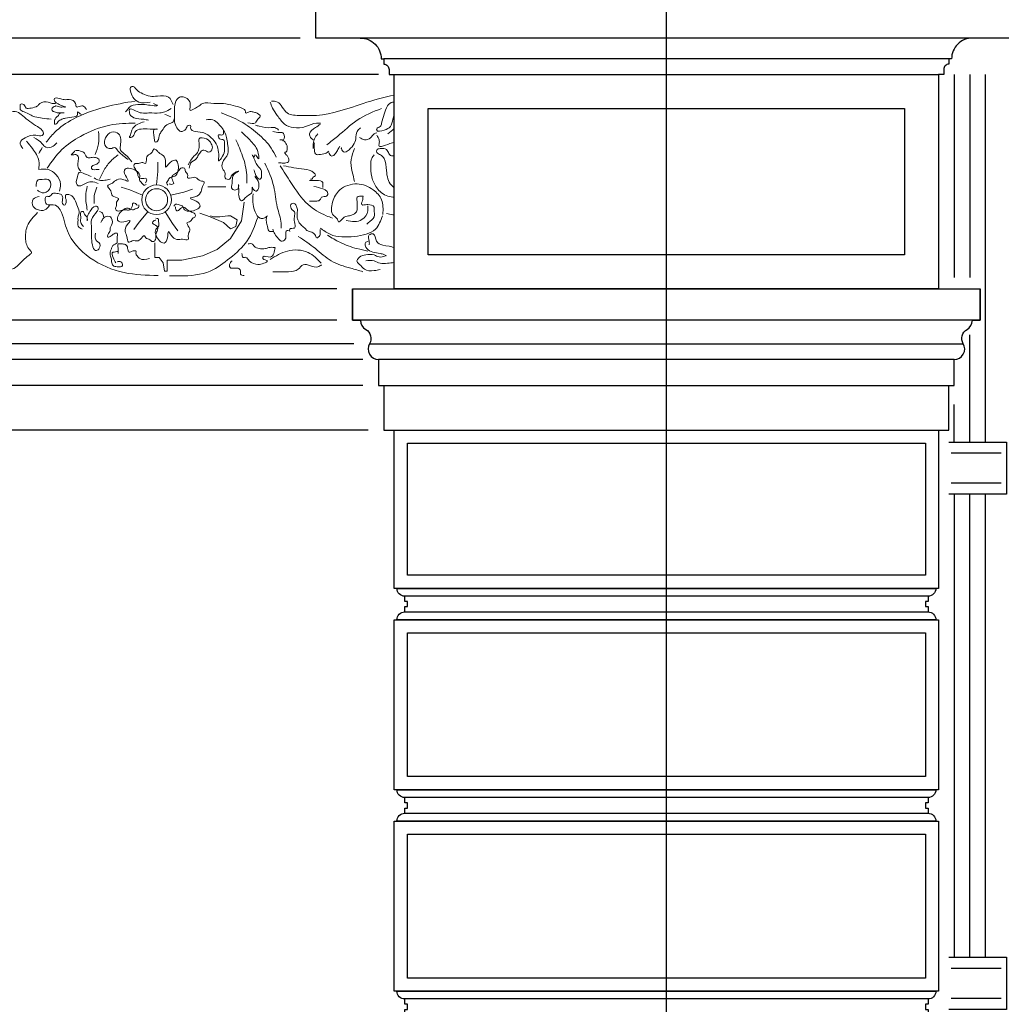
# Model space of a CAD drawing. Extents: x 0 to 286551, y -50 to 581131.
# Tile 145 of 207: x 177778 to 179654, y 559728 to 561610. Entities that reach past the tile are written whole.
import ezdxf

# ---------------------------------------------------------------- set-up
doc = ezdxf.new("R2010")
doc.units = 0
doc.header["$MEASUREMENT"] = 0
for name, color, linetype in [('0.09', 7, 'CONTINUOUS'), ('0.13', 5, 'CONTINUOUS'), ('0.18', 1, 'CONTINUOUS'), ('0.25', 2, 'CONTINUOUS'), ('0.25 GRIJS', 252, 'CONTINUOUS')]:
    doc.layers.add(name, color=color, linetype=linetype)
doc.layers.add('0.15 GRIJS', color=252, linetype='CONTINUOUS', lineweight=15)
doc.layers.add('HULPLIJNEN', color=252, linetype='CONTINUOUS', plot=False)

msp = doc.modelspace()

# ---------------------------------------------------------------- linework, layer by layer
at = {"layer": '0.09'}
for points in [[(179553.6, 560802.9), (179653.6, 560802.9), (179663.6, 560802.9), (179663.6, 560702.9), (179553.6, 560702.9)], [(179553.6, 559817.9), (179653.6, 559817.9), (179663.6, 559817.9), (179663.6, 559717.9), (179553.6, 559717.9)]]:
    msp.add_lwpolyline(points, dxfattribs=at)
at = {"layer": '0.13'}
for p, q in [((179513.6, 560508.2), (178513.6, 560508.2)), ((178513.6, 560478.2), (179513.6, 560478.2)), ((179513.6, 560123.2), (178513.6, 560123.2)), ((178513.6, 560093.2), (179513.6, 560093.2)), ((179513.6, 559738.2), (178513.6, 559738.2))]:
    msp.add_line(p, q, dxfattribs=at)
for points in [[(179553.6, 561535.2), (178473.6, 561535.2)], [(178463.6, 561505.2), (174323.6, 561505.2)], [(178416.4, 560990.8), (174323.6, 560990.8)], [(178446.4, 560990.8), (179580.9, 560990.8)], [(178433.6, 560960.7), (174323.6, 560960.7)], [(178433.6, 560910.7), (174323.6, 560910.7)]]:
    msp.add_lwpolyline(points, dxfattribs=at)
for points in [[(178558.6, 561440.2), (179468.6, 561440.2), (179468.6, 561160.6), (178558.6, 561160.6)], [(178518.6, 560800.7), (179508.6, 560800.7), (179508.6, 560548.2), (178518.6, 560548.2)], [(178518.6, 560438.2), (179508.6, 560438.2), (179508.6, 560163.2), (178518.6, 560163.2)], [(178518.6, 560053.2), (179508.6, 560053.2), (179508.6, 559778.2), (178518.6, 559778.2)]]:
    msp.add_lwpolyline(points, close=True, dxfattribs=at)
at = {"layer": '0.15 GRIJS'}
for points in [[(178039.3, 561294.3), (178041.4, 561320.2), (178041.4, 561337.6)], [(178012.3, 561274.7), (177988.4, 561284.7), (177971.9, 561290)], [(178066.3, 561274.7), (178091.5, 561280.8), (178108, 561286.1)], [(178206.5, 561261.1), (178201.3, 561225.7), (178180.7, 561191.8), (178154.9, 561171.1), (178126.8, 561158.6), (178087.7, 561150.5), (178059.7, 561150.5), (178059.7, 561137.9), (178059.7, 561129.8)], [(178022.6, 561243), (178005.8, 561223.3), (177995.6, 561209.2)], [(178056, 561243), (178069.5, 561220.9), (178079.7, 561206.8)], [(178121.7, 561240.5), (178141.6, 561233.1), (178167.4, 561222.8), (178180.7, 561210.2), (178191, 561214.7), (178193.2, 561227.9), (178180.7, 561235.3), (178175.5, 561235.3), (178160, 561233.1), (178147.5, 561233.1), (178142.3, 561235.3)], [(178059.7, 561129.8), (178054.5, 561129.8), (178051.6, 561145.3), (178044.2, 561155.6), (178036.1, 561155.6), (178036.1, 561168.2), (178036.1, 561183.7)]]:
    msp.add_lwpolyline(points, dxfattribs=at)
for radius in [28.4, 21]:
    msp.add_circle((178039.3, 561266), radius, dxfattribs=at)
for points, knots in [([(178071, 561448), (178068.7, 561453.6), (178063.4, 561466.5), (178042.9, 561464.1), (178026.6, 561463), (178012.8, 561468.5), (178001.8, 561473.9), (177994.7, 561485.1), (177987.9, 561480.1), (177989.9, 561471.6), (177993.1, 561461.1), (178006.9, 561449.3), (178019.4, 561451.4), (178026.8, 561452.7)], [0, 0, 0, 0, 16.510081, 38.001091, 52.043049, 66.843699, 80.381672, 91.88419, 95.22697, 101.910958, 114.820523, 129.544004, 150.940972, 150.940972, 150.940972, 150.940972]), ([(177837.6, 561419.9), (177832.1, 561420.6), (177821.8, 561421.7), (177803.5, 561424.3), (177791.9, 561432.2), (177777, 561437.2), (177779.2, 561443.8), (177777.9, 561449.8), (177787.9, 561449.1), (177788.7, 561438.8), (177801.2, 561441.9), (177810.6, 561443), (177817.8, 561453.2), (177830, 561454.7), (177839.1, 561449.3), (177844, 561449.8), (177846.3, 561450)], [0, 0, 0, 0, 16.836347, 31.130587, 53.873203, 62.590597, 69.274584, 71.948101, 78.634474, 86.794443, 96.155652, 108.84227, 115.460234, 131.72931, 139.555493, 146.242153, 146.242153, 146.242153, 146.242153]), ([(177998.7, 561454.7), (177979.2, 561451.5), (177938.2, 561444.7), (177885.2, 561425.2), (177847.6, 561400.1), (177833.4, 561382.3), (177828.2, 561375.8)], [0, 0, 0, 0, 59.273065, 124.463294, 168.064404, 192.717862, 192.717862, 192.717862, 192.717862]), ([(177905.1, 561438.6), (177903.1, 561441.7), (177899, 561447.8), (177891.7, 561443.5), (177884.5, 561442.8), (177885.9, 561454.3), (177873.7, 561458.2), (177862.7, 561456.8), (177854.6, 561459.1), (177843.6, 561462.3), (177843.8, 561453.9), (177850.5, 561449.7), (177855.3, 561446.7), (177868.3, 561442.8), (177860.1, 561443.5), (177854.8, 561442.8), (177848.2, 561446.8), (177842.8, 561443.6), (177838.7, 561441.5), (177838.8, 561435.6), (177845, 561433.9), (177850, 561431.6), (177855.8, 561432), (177859.2, 561432), (177865.8, 561431.8), (177854.3, 561433.4), (177852.2, 561426.8), (177847.1, 561423.3), (177843.5, 561418.1), (177844.8, 561414.3), (177843.5, 561410.1), (177848.5, 561410.7), (177850.7, 561416.5), (177857.7, 561420), (177868.3, 561423), (177877.9, 561423.5), (177890, 561426.5), (177887.2, 561435.7), (177891.9, 561430.9), (177894.3, 561429.9), (177895.8, 561429.3)], [0, 0, 0, 0, 9.454476, 19.028044, 21.702881, 28.681375, 42.785211, 52.146708, 61.720276, 71.081486, 75.091956, 81.710123, 92.175532, 99.376859, 104.057608, 108.069432, 117.643281, 122.735204, 126.078215, 130.756967, 136.147528, 143.128387, 147.808848, 152.489596, 155.164145, 161.850518, 168.468684, 175.086851, 180.476094, 185.155041, 187.828558, 189.83447, 196.452636, 205.169925, 212.150785, 229.079764, 237.240778, 241.91953, 245.262311, 250.652775, 250.652775, 250.652775, 250.652775]), ([(178167.2, 561398.5), (178167.5, 561394.5), (178167.9, 561387.2), (178155.3, 561392.8), (178158.8, 561379.9), (178169.6, 561382.6), (178168.9, 561369.5), (178170.2, 561357.5), (178166, 561349.3), (178157, 561337.7), (178158.4, 561348.5), (178158.2, 561357.7), (178154.8, 561373.3), (178143.7, 561385.2), (178130.2, 561395.8), (178116.4, 561395.1), (178102.4, 561399.8), (178106, 561409), (178097.2, 561408.3), (178096.2, 561399.8), (178085.1, 561393.9), (178077.2, 561404.2), (178073.1, 561413.1), (178074, 561426), (178073.1, 561438.5), (178074.6, 561452.6), (178081.4, 561463.5), (178093.4, 561462.8), (178102.6, 561456.3), (178104.8, 561447.2), (178101.1, 561434.2), (178110.6, 561440.2), (178118.2, 561442.5), (178129.2, 561454.2), (178148, 561448.4), (178167.3, 561451.5), (178185.4, 561445.8), (178199.5, 561443.1), (178210.1, 561437.4), (178208.8, 561429.6), (178217, 561435.6), (178223.1, 561434), (178229.9, 561432.5), (178233.9, 561429.7), (178240, 561426.4), (178231.6, 561420.2), (178228.3, 561410.1), (178219.6, 561412), (178214, 561413.2)], [0, 0, 0, 0, 8.917815, 16.273113, 23.89437, 31.518108, 41.088195, 53.119412, 68.66719, 75.285494, 79.964441, 91.327181, 108.680459, 123.402691, 140.277024, 156.546068, 168.048821, 172.727574, 177.408034, 185.568003, 196.033325, 205.971942, 218.881507, 225.565495, 244.280699, 256.478179, 268.380419, 277.741628, 289.244146, 298.814424, 308.171929, 313.264117, 323.729439, 335.231957, 356.629213, 375.351919, 394.499055, 411.215061, 421.615019, 423.620254, 430.601114, 437.956411, 444.93727, 450.327484, 453.670495, 462.386465, 470.546434, 484.588104, 484.588104, 484.588104, 484.588104]), ([(178258.7, 561454.7), (178262.7, 561454.5), (178271.4, 561454.1), (178280, 561443), (178289.9, 561426.8), (178316.9, 561427.7), (178364.9, 561425.2), (178424.4, 561448.2), (178473.5, 561462), (178493.6, 561466.2)], [0, 0, 0, 0, 11.542918, 24.779048, 39.501429, 65.995542, 96.08537, 187.875314, 249.730917, 249.730917, 249.730917, 249.730917]), ([(177783.4, 561363.8), (177780.8, 561367.7), (177775.3, 561375.9), (177791, 561387.2), (177805, 561391.5), (177819, 561386.3), (177824.2, 561392.8), (177820.3, 561400.8), (177804.8, 561409.5), (177789.2, 561421.6), (177772.5, 561436), (177758.6, 561433.8), (177743.3, 561433), (177734.5, 561423.3), (177726, 561412.3), (177716.2, 561415.5), (177710.1, 561415.3), (177708.5, 561415.2)], [0, 0, 0, 0, 12.288961, 25.525229, 46.775038, 58.811085, 62.153601, 69.132094, 81.035496, 115.935968, 129.473593, 143.515551, 155.717493, 174.208536, 180.826703, 194.86866, 199.549121, 199.549121, 199.549121, 199.549121]), ([(178033.5, 561450), (178037.3, 561448.4), (178045.2, 561444.9), (178027.8, 561446.1), (178018.1, 561448.5), (178002.8, 561448.1), (177987.9, 561446.9), (177983.9, 561437.5), (177980.9, 561434.8), (177980, 561434)], [0, 0, 0, 0, 8.377606, 17.738815, 31.923227, 45.965185, 62.681191, 70.840995, 74.62299, 74.62299, 74.62299, 74.62299]), ([(178066.9, 561440.6), (178063.1, 561438.1), (178056.5, 561433.7), (178041.8, 561430.9), (178027.3, 561432.5), (178010.6, 561431.1), (178000.6, 561434.7), (177986, 561442.5), (177987.5, 561434.8), (177987, 561428.4), (177998.1, 561419.3), (178011.8, 561421.1), (178021, 561418.7), (178024.1, 561417.9)], [0, 0, 0, 0, 13.767429, 23.340997, 44.069615, 58.111573, 70.797918, 82.475534, 87.154481, 89.159716, 101.931901, 120.84427, 130.417798, 130.417798, 130.417798, 130.417798]), ([(178256.7, 561452.7), (178257.8, 561448.8), (178260.6, 561439.4), (178271.3, 561426.2), (178281.6, 561409.6), (178302.6, 561402), (178324.1, 561404.2), (178340, 561413.2), (178349.8, 561412.7), (178352.3, 561412.6)], [0, 0, 0, 0, 12.05017, 28.922028, 50.748424, 68.751949, 92.240849, 114.020242, 121.37554, 121.37554, 121.37554, 121.37554]), ([(178469.3, 561440.7), (178453.1, 561434.1), (178421.7, 561421.4), (178391.3, 561391.3), (178371.3, 561376.4), (178364.4, 561371.1)], [0, 0, 0, 0, 52.031617, 100.482415, 126.692969, 126.692969, 126.692969, 126.692969]), ([(178493.6, 561428.9), (178492.3, 561426.1), (178490.1, 561418.3), (178487.9, 561404.3), (178475.5, 561399.6), (178460, 561394.5), (178459.7, 561403.7), (178468.1, 561404.5), (178469.7, 561416.4), (178474.2, 561429.2), (178478.3, 561444.1), (178487.4, 561453), (178492.4, 561452.8), (178493.6, 561452.8)], [28.393202, 28.393202, 28.393202, 28.393202, 37.635508, 52.431838, 66.199015, 80.240973, 82.246208, 90.407222, 97.606632, 114.9598, 132.339304, 144.242585, 147.929832, 147.929832, 147.929832, 147.929832]), ([(178015.5, 561415.2), (178011.4, 561414), (178002.3, 561411.2), (177990.8, 561401.4), (177991.2, 561391.8), (177985, 561383.2), (177997.7, 561387.2), (177996.4, 561398.6), (178013.2, 561402.2), (178021.6, 561401.2), (178046.9, 561400.7), (178032, 561402.2), (178035.1, 561389.3), (178034.5, 561372.6), (178044.6, 561380.5), (178043.1, 561390.6), (178051.4, 561399.1), (178054.8, 561407.2), (178063, 561411.5), (178071.5, 561413.3), (178073, 561419.4), (178073.6, 561421.9)], [0, 0, 0, 0, 12.913448, 28.986024, 38.718244, 43.808977, 50.789781, 61.252856, 73.545218, 90.261725, 104.303683, 108.984143, 120.522631, 135.121227, 138.464008, 153.260338, 161.420307, 172.921197, 178.311757, 188.777079, 195.976416, 195.976416, 195.976416, 195.976416]), ([(178227.2, 561310.5), (178230.3, 561306.5), (178235.2, 561300.2), (178235.2, 561290.1), (178231.7, 561280.9), (178224.3, 561283.7), (178221, 561293.6), (178223.9, 561276.8), (178211.5, 561275.2), (178201.2, 561258.3), (178195.7, 561273), (178196.6, 561281.7), (178195.5, 561301.4), (178197, 561288.5), (178191.4, 561283.3), (178180.7, 561286.4), (178185.7, 561300.8), (178181.4, 561313.9), (178203.1, 561323.7), (178181.2, 561316.1), (178181.1, 561303.2), (178167.5, 561306.4), (178172.6, 561317.6), (178163.6, 561325), (178164.4, 561340.5), (178178.1, 561351.5), (178175, 561372.7), (178172.6, 561393.2), (178160.2, 561409), (178147.7, 561420.8), (178138.6, 561419.6), (178134.2, 561419)], [0, 0, 0, 0, 14.549641, 22.663496, 31.266424, 36.885909, 42.833274, 50.209453, 64.816588, 77.952669, 89.499204, 94.662549, 110.152582, 115.315927, 122.619291, 130.323124, 140.649813, 159.614412, 169.234405, 183.78669, 193.405246, 201.818377, 209.932232, 221.478768, 231.805456, 252.30244, 267.792473, 291.954954, 313.651786, 327.375829, 339.920477, 339.920477, 339.920477, 339.920477]), ([(178162.9, 561431.9), (178175.5, 561427.1), (178200.6, 561417.5), (178232.5, 561393.6), (178256.2, 561370.5), (178265, 561353.4), (178267.9, 561347.7)], [0, 0, 0, 0, 40.12262, 80.381898, 118.698008, 137.851645, 137.851645, 137.851645, 137.851645]), ([(177998.7, 561412.6), (177982.3, 561412.1), (177945.7, 561411.1), (177897.8, 561391.3), (177856, 561363.4), (177838.9, 561338.8), (177830.2, 561326.3)], [0, 0, 0, 0, 48.976721, 109.079226, 152.680102, 197.88684, 197.88684, 197.88684, 197.88684]), ([(178228.4, 561408.6), (178230.7, 561407.9), (178240.4, 561404.8), (178252.7, 561402.9), (178266.1, 561404.8), (178270.2, 561401.2), (178272.6, 561399.2)], [0, 0, 0, 0, 6.980859, 30.536239, 37.2229, 45.940188, 45.940188, 45.940188, 45.940188]), ([(178352.3, 561410.6), (178349.4, 561408.4), (178342.2, 561403), (178329.4, 561395.6), (178333.1, 561384.8), (178336.6, 561381.9), (178338.3, 561380.5)], [0, 0, 0, 0, 11.502518, 28.054304, 35.032984, 41.650947, 41.650947, 41.650947, 41.650947]), ([(178392.4, 561365.8), (178392.4, 561365.1), (178392.1, 561361.3), (178397.8, 561355.3), (178407.3, 561361.2), (178415.4, 561369), (178421, 561382.6), (178420.1, 561396.1), (178426.6, 561401.2), (178429.2, 561403.2)], [0, 0, 0, 0, 2.005235, 11.459711, 16.551822, 32.624399, 45.534069, 59.823057, 69.277533, 69.277533, 69.277533, 69.277533]), ([(177804.8, 561385.2), (177810.6, 561381.8), (177819, 561376.8), (177827.7, 561363.5), (177841.4, 561366.8), (177846.8, 561372.7), (177849, 561375.1)], [0, 0, 0, 0, 20.057026, 29.511639, 43.696052, 53.634668, 53.634668, 53.634668, 53.634668]), ([(177928.5, 561396.5), (177929.1, 561388.6), (177930.3, 561373.4), (177924.6, 561359.2), (177921.8, 561352.4)], [0, 0, 0, 0, 23.393957, 45.166786, 45.166786, 45.166786, 45.166786]), ([(177992.1, 561338.4), (177988.5, 561343), (177982.2, 561351.2), (177968.4, 561359.7), (177970.8, 561373.1), (177972, 561384.6), (177964.5, 561396.4), (177947.6, 561395.9), (177940.3, 561382.9), (177938.8, 561369.5), (177949.9, 561361), (177959.9, 561368.2), (177965.8, 561358.5), (177973.1, 561351.9), (177979.7, 561346.8), (177983.8, 561343.7), (177984.7, 561343.1)], [0, 0, 0, 0, 17.988028, 31.224158, 43.255569, 54.618309, 66.119525, 80.161195, 96.481293, 105.838797, 119.37677, 126.35763, 136.296246, 145.750859, 157.654141, 160.996921, 160.996921, 160.996921, 160.996921]), ([(178099.7, 561333), (178102.9, 561339.1), (178107.6, 561347.9), (178118.9, 561355.8), (178120.7, 561365.9), (178120.9, 561374), (178118.4, 561386.4), (178136.4, 561383.8), (178143.6, 561374.7), (178148, 561364), (178140.5, 561355.2), (178134.5, 561359.1), (178129, 561362.5), (178122.2, 561356.9), (178118.9, 561350.8), (178114.8, 561341.9), (178103.3, 561338.4), (178102.2, 561329.8), (178101.7, 561326.3)], [0, 0, 0, 0, 20.209763, 29.664239, 39.396725, 48.75423, 56.106694, 70.148364, 83.384697, 92.954975, 102.409451, 107.501639, 112.593485, 120.390519, 129.106489, 134.495732, 149.219336, 158.951556, 158.951556, 158.951556, 158.951556]), ([(178191, 561380.6), (178195.4, 561370.4), (178204.7, 561348.9), (178212.3, 561320.7), (178211.8, 561303.2), (178211.7, 561298)], [0, 0, 0, 0, 33.423608, 70.467235, 85.957268, 85.957268, 85.957268, 85.957268]), ([(178201.3, 561396.1), (178208.7, 561389.1), (178223.1, 561375.2), (178233.5, 561361.8), (178235.6, 561339.4), (178226.9, 561357.9), (178226, 561344.5), (178218.7, 561357.9), (178228.9, 561338.9), (178230.9, 561331.2), (178241.3, 561323), (178239.2, 561314.2), (178240.5, 561308.8), (178236.4, 561302.8), (178229.1, 561310.5), (178227.7, 561317.2), (178225.8, 561321.4), (178225, 561323.1)], [0, 0, 0, 0, 29.214068, 57.917276, 63.080621, 73.514378, 77.991264, 83.334851, 94.881258, 106.427968, 119.120206, 126.496385, 131.659729, 135.348374, 144.354624, 152.29966, 157.917553, 157.917553, 157.917553, 157.917553]), ([(178261.2, 561396.5), (178265.6, 561395.3), (178271.5, 561393.7), (178279, 561395.2), (178284.6, 561390.7), (178284.4, 561382.4), (178280.6, 561379.1), (178279.9, 561378.5)], [0, 0, 0, 0, 13.52282, 18.203569, 21.546349, 33.577566, 36.413738, 36.413738, 36.413738, 36.413738]), ([(178274.6, 561380.5), (178276.2, 561380.6), (178281.2, 561381.2), (178286.1, 561375.3), (178289.3, 561368.4), (178288.7, 561363.2), (178288.2, 561356.4), (178282.8, 561357.8), (178286.2, 561352.4), (178289.3, 561350.1), (178291.8, 561345.4), (178293.1, 561338), (178284.9, 561335.6), (178278.8, 561336.5), (178274.1, 561336.4), (178272.6, 561336.4)], [0, 0, 0, 0, 4.680749, 14.619152, 19.709885, 27.062349, 32.153082, 34.158993, 39.249613, 42.086126, 47.475537, 54.827807, 59.919994, 69.281204, 73.961664, 73.961664, 73.961664, 73.961664]), ([(178347.6, 561391.9), (178345.1, 561388.9), (178339.4, 561382.2), (178338.2, 561371.6), (178338.3, 561365.3), (178338.3, 561363.8)], [0, 0, 0, 0, 11.501216, 25.790258, 30.46901, 30.46901, 30.46901, 30.46901]), ([(178427.2, 561385.2), (178430.2, 561383.1), (178436.7, 561378.5), (178448.6, 561383.2), (178453.3, 561391.6), (178458.3, 561393.3), (178460, 561393.9)], [0, 0, 0, 0, 10.465322, 22.519444, 32.919199, 38.01131, 38.01131, 38.01131, 38.01131]), ([(178460, 561389.2), (178461.9, 561386.3), (178465.4, 561381.4), (178465, 561374.4), (178463.4, 561366.6), (178477.9, 561369.7), (178484, 561373.8), (178492.4, 561375.7), (178493.6, 561376.1)], [0, 0, 0, 0, 9.869752, 17.222216, 21.900968, 28.587629, 48.467383, 51.875558, 51.875558, 51.875558, 51.875558]), ([(177814.2, 561323.7), (177814.7, 561329.3), (177815.9, 561343.9), (177804, 561362), (177794.6, 561373.2), (177790.8, 561377.8)], [0, 0, 0, 0, 16.709969, 43.018632, 61.080746, 61.080746, 61.080746, 61.080746]), ([(177894.4, 561320.9), (177892.3, 561323.2), (177887.8, 561328.2), (177888.9, 561338.5), (177891.3, 561347.3), (177885.4, 561353.2), (177881.3, 561352.1), (177874.5, 561351.3), (177878.9, 561354.6), (177880.8, 561356.6), (177884.9, 561361.5), (177893.5, 561359.4), (177903, 561356.2), (177905, 561344.8), (177914.9, 561347), (177922.3, 561347.6), (177932.8, 561342.4), (177925.6, 561332.5), (177918.8, 561332.7), (177914.6, 561329.3), (177914.9, 561321.9), (177924.2, 561323.9), (177929.1, 561323.8), (177929.8, 561323.8)], [0, 0, 0, 0, 9.005157, 19.331846, 29.658535, 33.832051, 41.210951, 44.162684, 47.292736, 51.466252, 54.596304, 64.926936, 74.172065, 83.790457, 91.169645, 99.28655, 108.2928, 116.895894, 125.532695, 128.662747, 131.613257, 144.351579, 146.565306, 146.565306, 146.565306, 146.565306]), ([(178061, 561293.8), (178059.7, 561295.2), (178057.2, 561298.1), (178062, 561303), (178064.4, 561310.4), (178075.8, 561309.4), (178081, 561321), (178081.9, 561331.2), (178077.1, 561344.8), (178064.8, 561338.8), (178055.1, 561323.2), (178057.6, 561340.1), (178054.5, 561350.3), (178044.2, 561354.9), (178040.1, 561360.2), (178033.6, 561365.2), (178031.1, 561354), (178022.4, 561352.2), (178019.1, 561344.3), (178020.4, 561332.2), (178011.8, 561339.2), (178005.9, 561333.7), (177998.3, 561336.9), (177994.3, 561328.9), (178001.2, 561322.7), (178003, 561315.1), (178005.1, 561306.2), (178013, 561306.1), (178021, 561308), (178020.4, 561301), (178018.3, 561298.8), (178017.7, 561298.1)], [0, 0, 0, 0, 4.985389, 9.970609, 17.518515, 26.523943, 37.467267, 50.030413, 59.708813, 71.653625, 83.897364, 92.553153, 106.239878, 116.879868, 123.001635, 127.98778, 135.535845, 146.546527, 151.255472, 162.053526, 166.763684, 175.619286, 181.804541, 186.789618, 196.467843, 205.160922, 211.195302, 221.037696, 225.367287, 231.549966, 234.641852, 234.641852, 234.641852, 234.641852]), ([(178340.9, 561375.1), (178340.7, 561371), (178340.3, 561363.7), (178342.5, 561351.4), (178352.4, 561352.9), (178360.8, 561352.8), (178366.2, 561357.3), (178368.4, 561359.1)], [0, 0, 0, 0, 13.367975, 23.549393, 28.230141, 40.431799, 48.592813, 48.592813, 48.592813, 48.592813]), ([(178368.4, 561356.4), (178369.4, 561353.4), (178370.9, 561349.5), (178378.3, 561349.6), (178382.3, 561356.5), (178386.6, 561362.8), (178388.9, 561366.9), (178389.8, 561368.5)], [0, 0, 0, 0, 8.159969, 10.834518, 20.288994, 29.004964, 34.394207, 34.394207, 34.394207, 34.394207]), ([(178417.8, 561363.8), (178415, 561357), (178409, 561342.8), (178412.5, 561320.8), (178416.2, 561307.1), (178417.8, 561301)], [0, 0, 0, 0, 21.772644, 45.252635, 64.544298, 64.544298, 64.544298, 64.544298]), ([(178493.6, 561289.2), (178491.6, 561290.5), (178482.1, 561297.6), (178478, 561320), (178477.9, 561341.5), (178468.3, 561352.5), (178459.4, 561354.2), (178459.2, 561362.8), (178468.7, 561364.2), (178479.1, 561364.1), (178482.7, 561355.1), (178487, 561348.6), (178491.7, 561350.2), (178493.3, 561349.5), (178493.6, 561349.4)], [247.609539, 247.609539, 247.609539, 247.609539, 255.031149, 284.623809, 308.481576, 317.936052, 326.653341, 331.332093, 338.533493, 350.73515, 359.45112, 366.069287, 370.749748, 371.803697, 371.803697, 371.803697, 371.803697]), ([(177930.5, 561305.4), (177932.9, 561310.6), (177938.1, 561322.4), (177949.4, 561339.1), (177960.5, 561347.7), (177966, 561351.9)], [0, 0, 0, 0, 17.1579, 38.85489, 59.261088, 59.261088, 59.261088, 59.261088]), ([(178493.6, 561271), (178489.7, 561270.7), (178475.5, 561273.5), (178459.2, 561286.6), (178449.1, 561309.7), (178448.2, 561329), (178449.1, 561344.3), (178453.5, 561349.6), (178455.3, 561351.8)], [16.42851, 16.42851, 16.42851, 16.42851, 28.176895, 54.919712, 77.65666, 101.136651, 113.33394, 121.493744, 121.493744, 121.493744, 121.493744]), ([(177853.6, 561282.2), (177854.8, 561286.7), (177857.6, 561298), (177848.9, 561314.4), (177832.8, 561326.1), (177820.6, 561324.5), (177814.2, 561323.7)], [0, 0, 0, 0, 13.517634, 34.153209, 51.027195, 69.749902, 69.749902, 69.749902, 69.749902]), ([(178019.5, 561295.2), (178017.8, 561294.4), (178014.2, 561292.9), (178011.1, 561299), (178004.8, 561303.6), (178009.2, 561314.1), (177999.8, 561322.6), (177990.4, 561326.6), (177976, 561326.2), (177978, 561312.7), (177989.7, 561298.6), (177974.4, 561306.2), (177963.8, 561306.5), (177956.2, 561298.1), (177949.9, 561295.8), (177943.2, 561291.2), (177953.1, 561285.3), (177952, 561276.6), (177958.5, 561271), (177970.5, 561268.5), (177961.2, 561262.4), (177964.6, 561255.1), (177959.2, 561248.9), (177965.6, 561242.6), (177973.5, 561247.3), (177981.3, 561246.6), (177990.4, 561245.9), (177993, 561253.4), (177993.7, 561261.6), (178000.1, 561258.8), (178001.6, 561256.2), (178002, 561255.3)], [0, 0, 0, 0, 4.985389, 9.970609, 17.518515, 26.523943, 37.467267, 50.030413, 59.708813, 71.653625, 83.897364, 92.553153, 106.239878, 116.879868, 123.001635, 127.98778, 135.535845, 146.546527, 151.255472, 162.053526, 166.763684, 175.619286, 181.804541, 186.789618, 196.467843, 205.160922, 211.195302, 221.037696, 225.367287, 231.549966, 234.641852, 234.641852, 234.641852, 234.641852]), ([(178072.5, 561254), (178073.5, 561255.6), (178075.4, 561258.9), (178081.6, 561255.9), (178089.4, 561255.8), (178091.9, 561244.7), (178104.6, 561243.4), (178114.5, 561245.7), (178125.9, 561254.4), (178116.4, 561264.2), (178098.6, 561268.7), (178115.5, 561271.5), (178124.2, 561277.6), (178125.4, 561288.8), (178129.2, 561294.4), (178131.9, 561302), (178120.5, 561301), (178116.2, 561308.7), (178107.6, 561309.4), (178096.5, 561304.4), (178100.4, 561314.8), (178093.4, 561318.7), (178094.1, 561326.9), (178085.2, 561328.2), (178081.5, 561319.8), (178074.8, 561315.7), (178067.1, 561310.9), (178069.4, 561303.4), (178073.7, 561296.3), (178066.8, 561294.8), (178064.1, 561296.1), (178063.2, 561296.5)], [0, 0, 0, 0, 4.985389, 9.970609, 17.518515, 26.523943, 37.467267, 50.030413, 59.708813, 71.653625, 83.897364, 92.553153, 106.239878, 116.879868, 123.001635, 127.98778, 135.535845, 146.546527, 151.255472, 162.053526, 166.763684, 175.619286, 181.804541, 186.789618, 196.467843, 205.160922, 211.195302, 221.037696, 225.367287, 231.549966, 234.641852, 234.641852, 234.641852, 234.641852]), ([(178246.5, 561335.7), (178253.1, 561321.3), (178265.4, 561294.6), (178267.2, 561254.5), (178277.8, 561228.9), (178277.4, 561215.2), (178277.2, 561212)], [0, 0, 0, 0, 47.175433, 87.173951, 118.788105, 128.14561, 128.14561, 128.14561, 128.14561]), ([(178275.2, 561331), (178282.1, 561320.4), (178298.6, 561294.8), (178323.1, 561257), (178354.8, 561238.5), (178371.5, 561232.3), (178375.5, 561230.8)], [0, 0, 0, 0, 38.196937, 91.551432, 132.373714, 145.287161, 145.287161, 145.287161, 145.287161]), ([(178281.9, 561331), (178295, 561328.4), (178314.7, 561324.6), (178336.3, 561322.9), (178344.8, 561312.1), (178338.1, 561309.8), (178336.6, 561305.1), (178334.4, 561305.4), (178333.4, 561305.6)], [0, 0, 0, 0, 40.013248, 59.893003, 65.282557, 71.900724, 75.243085, 77.917634, 77.917634, 77.917634, 77.917634]), ([(177811.5, 561284.2), (177814.5, 561282.2), (177821.9, 561277), (177838.1, 561284), (177838.5, 561306.5), (177822.6, 561304.9), (177809, 561304.7), (177809.3, 561296.2), (177809.5, 561291.6)], [0, 0, 0, 0, 10.465322, 26.016922, 42.726891, 56.911303, 66.484872, 78.023309, 78.023309, 78.023309, 78.023309]), ([(177927.6, 561297.3), (177923.2, 561298.8), (177915.7, 561301.3), (177903.7, 561298.4), (177897, 561292.9), (177888.7, 561291.8), (177884.2, 561300.2), (177888.4, 561307.9), (177890.4, 561321.1), (177903.6, 561314.7), (177910.4, 561312), (177914.3, 561310.5)], [0, 0, 0, 0, 13.606129, 23.450958, 35.000074, 40.165535, 45.48524, 58.945723, 66.89076, 77.455771, 91.021475, 91.021475, 91.021475, 91.021475]), ([(177920.2, 561307.6), (177923.3, 561305.8), (177929.4, 561302.2), (177940.3, 561302.9), (177947.1, 561304.5), (177950.5, 561305.4)], [0, 0, 0, 0, 10.56459, 20.895223, 31.460193, 31.460193, 31.460193, 31.460193]), ([(178331.4, 561302.9), (178335.5, 561303), (178343.4, 561303.2), (178358, 561302.4), (178356.7, 561294.1), (178356.8, 561291.1), (178356.8, 561289.6)], [0, 0, 0, 0, 13.373321, 26.059877, 30.738824, 35.417577, 35.417577, 35.417577, 35.417577]), ([(177906.9, 561292.1), (177905.6, 561285.5), (177902.4, 561270.3), (177905.3, 561255), (177906.9, 561246.4)], [0, 0, 0, 0, 20.133253, 46.11817, 46.11817, 46.11817, 46.11817]), ([(177925.4, 561289.9), (177923.2, 561284.8), (177919, 561274.9), (177919.8, 561264.1), (177920.2, 561258.9)], [0, 0, 0, 0, 16.328598, 31.818631, 31.818631, 31.818631, 31.818631]), ([(178137.2, 561290.9), (178144.7, 561290.9), (178156.3, 561290.9), (178167.9, 561290.9), (178171.9, 561290.9)], [0, 0, 0, 0, 22.73453, 34.770288, 34.770288, 34.770288, 34.770288]), ([(178340.1, 561291.6), (178345.8, 561290.2), (178353.1, 561288.4), (178362, 561284.9), (178367.7, 561280.7), (178365.3, 561269.9), (178354.3, 561273.7), (178352.7, 561264.7), (178344.5, 561263), (178337.7, 561263.6), (178333, 561263.5), (178331.4, 561263.5)], [0, 0, 0, 0, 17.359204, 22.451127, 29.069431, 36.690501, 46.264069, 51.65348, 58.854808, 68.216017, 72.896766, 72.896766, 72.896766, 72.896766]), ([(178471.8, 561238.1), (178472.3, 561247.9), (178473, 561266.3), (178451.9, 561288.3), (178422.3, 561300.6), (178388.5, 561289), (178374.1, 561263.9), (178371.4, 561237.4), (178385, 561231.6), (178386.5, 561221), (178394.5, 561228.5), (178398.9, 561234.9), (178407.9, 561234.7), (178415.7, 561238.2), (178423.8, 561243.4), (178421.6, 561253.8), (178423.5, 561261.6), (178420.3, 561271.1), (178427.2, 561273.4), (178430.4, 561272.5), (178434.3, 561273.4), (178433.3, 561269.6), (178434.5, 561266), (178431.3, 561262), (178430.7, 561253.9), (178438.8, 561257), (178446.4, 561256.7), (178456.4, 561255.5), (178454.3, 561244.1), (178458.5, 561231.6), (178446.5, 561225), (178441.9, 561220.3), (178441.1, 561219.4)], [0, 0, 0, 0, 28.199826, 52.853432, 85.643598, 120.322356, 147.607203, 173.08548, 183.485438, 188.576058, 197.293347, 203.911514, 213.485082, 220.686482, 230.625098, 237.977562, 249.340302, 256.692766, 261.784954, 266.465414, 268.471326, 270.476561, 275.155508, 280.246128, 284.92488, 294.286089, 296.292289, 309.205468, 313.884415, 327.920867, 343.993306, 347.775164, 347.775164, 347.775164, 347.775164]), ([(177815.1, 561272.5), (177810.5, 561271.4), (177801.1, 561268.9), (177801.2, 561252.4), (177812.7, 561246.2), (177826.4, 561244), (177832, 561251.7), (177834.6, 561255.4)], [0, 0, 0, 0, 12.745188, 26.583177, 36.522136, 50.389404, 63.054982, 63.054982, 63.054982, 63.054982]), ([(178042.3, 561121.1), (178020.3, 561121.7), (177974.5, 561123), (177910.8, 561150.1), (177866.3, 561197.1), (177861.8, 561237.8), (177846.3, 561259.2), (177828.3, 561253.2), (177825.7, 561265.4), (177827.8, 561274.2), (177836.3, 561270.6), (177839.4, 561280.5), (177848.9, 561277.6), (177857.5, 561277.8), (177861.3, 561268.1), (177857.3, 561261.4), (177862.8, 561254), (177867.9, 561260.6), (177865.9, 561266.7), (177864.1, 561277.3), (177876.9, 561275.6), (177883.8, 561266.2), (177887.7, 561253.7), (177893.4, 561241.9), (177888.5, 561233.5), (177889.8, 561225.2), (177886.5, 561214.7), (177893.9, 561211.4), (177897.3, 561209.8)], [0, 0, 0, 0, 65.394942, 136.498293, 203.525636, 245.746156, 258.411734, 275.685979, 284.9672, 291.166851, 296.867106, 304.926951, 313.070336, 322.354904, 328.554556, 339.950729, 344.556324, 348.010437, 359.40661, 365.104502, 374.062169, 385.57633, 400.542386, 413.425756, 421.583469, 427.281555, 438.677729, 448.616689, 448.616689, 448.616689, 448.616689]), ([(178223.8, 561277.5), (178223.3, 561270.5), (178222.5, 561258.6), (178227.3, 561242.9), (178233.7, 561229.9), (178245.2, 561230), (178249.1, 561233.5), (178251.2, 561235.4)], [0, 0, 0, 0, 20.720439, 35.319036, 50.56313, 57.918427, 66.079441, 66.079441, 66.079441, 66.079441]), ([(177899.5, 561214.7), (177897.3, 561217.3), (177892.8, 561222.8), (177895.3, 561232.3), (177893.1, 561243.5), (177900.5, 561243.8), (177901.2, 561236.1), (177907.8, 561233.8), (177906.8, 561222), (177906.2, 561236.9), (177912.7, 561243), (177918, 561253.5), (177926.1, 561254.1), (177928.7, 561248.3), (177923.1, 561239.6), (177912.5, 561229.9), (177916.1, 561209.9), (177913.5, 561193.7), (177918.9, 561163.2), (177931.6, 561173.7), (177932.3, 561183.6), (177921.2, 561187.6), (177921.9, 561195.9), (177922.4, 561202.1)], [0, 0, 0, 0, 9.618401, 19.94509, 30.506392, 32.720119, 38.667485, 47.672483, 52.835827, 60.212006, 71.758541, 86.365474, 88.579201, 94.526709, 100.144602, 118.763652, 134.253686, 154.907063, 179.704171, 186.506394, 196.833083, 202.153597, 217.922359, 217.922359, 217.922359, 217.922359]), ([(178005.4, 561256.2), (178005.6, 561254.3), (178006, 561250.4), (177999.2, 561249.3), (177992.9, 561244.7), (177984.3, 561252.2), (177973.3, 561245.9), (177966.5, 561238.2), (177962.4, 561224.4), (177975.9, 561222.1), (177992.9, 561228.9), (177981, 561216.7), (177977.5, 561206.6), (177983.1, 561196.8), (177983.3, 561190.2), (177985.6, 561182.3), (177994.2, 561189.9), (178002.2, 561186.2), (178009.6, 561190.7), (178015.7, 561201.3), (178018.6, 561190.5), (178026.6, 561191.6), (178030.8, 561184.5), (178038.8, 561188.6), (178036.8, 561197.6), (178039.8, 561204.8), (178043.3, 561213.3), (178037, 561218), (178029.4, 561221.2), (178034, 561226.5), (178037, 561227), (178037.9, 561227.2)], [0, 0, 0, 0, 4.985389, 9.970609, 17.518515, 26.523943, 37.467267, 50.030413, 59.708813, 71.653625, 83.897364, 92.553153, 106.239878, 116.879868, 123.001635, 127.98778, 135.535845, 146.546527, 151.255472, 162.053526, 166.763684, 175.619286, 181.804541, 186.789618, 196.467843, 205.160922, 211.195302, 221.037696, 225.367287, 231.549966, 234.641852, 234.641852, 234.641852, 234.641852]), ([(178038.2, 561230.7), (178040, 561230.3), (178043.8, 561229.4), (178042.8, 561222.7), (178045.1, 561215.2), (178035.4, 561209.4), (178038, 561196.9), (178043.2, 561188.2), (178055.1, 561180), (178061.5, 561192.1), (178060.2, 561210.4), (178068.2, 561195.2), (178076.6, 561188.8), (178087.7, 561191.1), (178094.1, 561189.3), (178102.2, 561189), (178097.7, 561199.6), (178103.7, 561206.1), (178101.7, 561214.4), (178093.5, 561223.5), (178104.6, 561222.9), (178106.1, 561230.8), (178114.2, 561232.7), (178112.7, 561241.5), (178103.5, 561242.4), (178097.6, 561247.6), (178090.6, 561253.5), (178084.2, 561248.9), (178078.8, 561242.7), (178075.2, 561248.7), (178075.6, 561251.7), (178075.7, 561252.7)], [0, 0, 0, 0, 4.985389, 9.970609, 17.518515, 26.523943, 37.467267, 50.030413, 59.708813, 71.653625, 83.897364, 92.553153, 106.239878, 116.879868, 123.001635, 127.98778, 135.535845, 146.546527, 151.255472, 162.053526, 166.763684, 175.619286, 181.804541, 186.789618, 196.467843, 205.160922, 211.195302, 221.037696, 225.367287, 231.549966, 234.641852, 234.641852, 234.641852, 234.641852]), ([(178352.1, 561209.4), (178352.2, 561207.1), (178352.3, 561202.6), (178351.6, 561196.3), (178344.6, 561191.4), (178343.1, 561199.1), (178338.7, 561202.7), (178332.8, 561205.1), (178326.4, 561206.6), (178321.6, 561213.2), (178314.5, 561217.9), (178310, 561225.4), (178307.5, 561232.8), (178308, 561240.8), (178308.9, 561249), (178306, 561254.9), (178303.4, 561259.8), (178298.9, 561259.3), (178295, 561256.8), (178295.9, 561251.8), (178297.6, 561246.7), (178304.8, 561242.9), (178302.3, 561232.9), (178301.8, 561224.1), (178307.3, 561209.3), (178292.6, 561212.5), (178293.6, 561207.2), (178294, 561205.4)], [0, 0, 0, 0, 6.683988, 13.662481, 19.052945, 24.442188, 31.060355, 36.152278, 43.353678, 49.971844, 59.910461, 68.626431, 75.604924, 82.957388, 92.314893, 99.514122, 102.856639, 107.537387, 110.880168, 115.55892, 120.649718, 127.267885, 136.625584, 145.983089, 158.014306, 166.935448, 171.6142, 171.6142, 171.6142, 171.6142]), ([(178401.6, 561226.1), (178412.4, 561224.5), (178430.5, 561221.8), (178444.1, 561241.1), (178443.3, 561251), (178443.1, 561254.2)], [0, 0, 0, 0, 30.15657, 50.366494, 59.723999, 59.723999, 59.723999, 59.723999]), ([(177811.8, 561241.6), (177804, 561233.6), (177790.2, 561219.3), (177787.6, 561190.8), (177791.8, 561174.7), (177802.1, 561164.9), (177794.5, 561159.2), (177781.7, 561150.4), (177768.2, 561129.2), (177748.8, 561136.3), (177750.7, 561150.9), (177744.5, 561160.8), (177749.1, 561172.4), (177737.2, 561174.6), (177734.2, 561154.4), (177713.7, 561147.8), (177701.2, 561138.6), (177683.7, 561138.3), (177689.3, 561123.8), (177674.2, 561128.5), (177660.6, 561128.9), (177666.5, 561143.9), (177651.9, 561140.6), (177645.2, 561139.6), (177640.8, 561139)], [0, 0, 0, 0, 32.565077, 58.008809, 79.927821, 86.491131, 89.945244, 104.441749, 138.996125, 145.197441, 159.413841, 174.268333, 182.40843, 185.766024, 204.331047, 224.881443, 246.052502, 255.5836, 263.723697, 275.124206, 287.527179, 296.481149, 304.624246, 319.484195, 319.484195, 319.484195, 319.484195]), ([(177937.9, 561233.1), (177937.6, 561235.9), (177937, 561240.8), (177932.5, 561242.6), (177930.5, 561243.4)], [0, 0, 0, 0, 7.701208, 13.649946, 13.649946, 13.649946, 13.649946]), ([(177963.7, 561147.5), (177966.4, 561148.2), (177971.9, 561149.6), (177976.9, 561137.2), (177964.2, 561137.7), (177955.5, 561138.9), (177953.1, 561145.9), (177953.7, 561152.1), (177950.2, 561158.5), (177950, 561167), (177953.7, 561173.2), (177955, 561180.5), (177966.3, 561182), (177962.3, 561192.1), (177967, 561204.8), (177954.5, 561199.8), (177951.3, 561195), (177944.8, 561194.2), (177946.2, 561201.9), (177951.6, 561205.4), (177949.5, 561213), (177955.7, 561219), (177955.3, 561227.7), (177950.2, 561235.3), (177940.9, 561234.6), (177935.8, 561228.4), (177933.7, 561224.5), (177932.7, 561222.8)], [0, 0, 0, 0, 7.379188, 15.324044, 25.889296, 33.592853, 41.537709, 44.48822, 52.189427, 62.516311, 68.134203, 73.752095, 83.372089, 91.485944, 101.812633, 109.516246, 119.136482, 121.35021, 125.776072, 135.019286, 140.18263, 146.130138, 158.669661, 162.358306, 172.688939, 179.992507, 185.940015, 185.940015, 185.940015, 185.940015]), ([(178232.6, 561232.2), (178227.2, 561216.5), (178216.5, 561185.8), (178180.3, 561154.5), (178139.8, 561123.5), (178096.9, 561120.1), (178070.8, 561120.3), (178064.1, 561120.3)], [0, 0, 0, 0, 49.035501, 95.684617, 140.778876, 199.279235, 219.310145, 219.310145, 219.310145, 219.310145]), ([(178249.2, 561232.8), (178249, 561229.8), (178248.7, 561223.6), (178251.4, 561215.3), (178252.9, 561204.7), (178258.3, 561205.4), (178260.7, 561205.3), (178262.3, 561205.4), (178263.2, 561205.4)], [0, 0, 0, 0, 8.689223, 18.259501, 28.722402, 31.396951, 33.402863, 36.077412, 36.077412, 36.077412, 36.077412]), ([(178471.2, 561235.4), (178467.6, 561226), (178458.9, 561202.4), (178415.6, 561194.6), (178377.1, 561193.5), (178358.2, 561207.5), (178352.1, 561212)], [0, 0, 0, 0, 28.704784, 71.209022, 118.186855, 140.441723, 140.441723, 140.441723, 140.441723]), ([(178493.6, 561236.9), (178492.7, 561237.1), (178487.7, 561238), (178482.7, 561238.8), (178478.7, 561239.5)], [48.328176, 48.328176, 48.328176, 48.328176, 51.261819, 63.46376, 63.46376, 63.46376, 63.46376]), ([(178261.2, 561210), (178262.4, 561206.8), (178265, 561199.7), (178271.4, 561192.6), (178278, 561185.2), (178286.1, 561189.2), (178287.1, 561197.1), (178285.9, 561207.9), (178290.3, 561207.5), (178291.3, 561207.4)], [0, 0, 0, 0, 10.181531, 22.08377, 30.244896, 35.336819, 45.069226, 54.639564, 57.314113, 57.314113, 57.314113, 57.314113]), ([(178310, 561196), (178321.2, 561188.6), (178342.9, 561174.1), (178371.8, 561146.1), (178405.4, 561136.6), (178425.9, 561130.7), (178433.7, 561128.5)], [0, 0, 0, 0, 40.259166, 78.373258, 118.362479, 142.701418, 142.701418, 142.701418, 142.701418]), ([(178366.2, 561198), (178373.9, 561193.3), (178391.5, 561182.5), (178417.8, 561173.2), (178436.1, 561169.4), (178443.1, 561167.9)], [0, 0, 0, 0, 26.952013, 61.855516, 83.105649, 83.105649, 83.105649, 83.105649]), ([(178493.6, 561173.7), (178487.9, 561177.3), (178474.4, 561177.6), (178456.8, 561184.3), (178457.9, 561203.2), (178441.9, 561199), (178446.3, 561188.2), (178445.9, 561182.1), (178445.8, 561180)], [21.320312, 21.320312, 21.320312, 21.320312, 43.492716, 57.596451, 73.144229, 80.767915, 92.799326, 99.483314, 99.483314, 99.483314, 99.483314]), ([(177961.5, 561145.3), (177959.8, 561148.2), (177956.6, 561153.6), (177952.6, 561167), (177960, 561165.3), (177966.5, 561168.7), (177965.5, 561159.9), (177967.2, 561173.9), (177963.5, 561182.1), (177969.9, 561181.3), (177974.6, 561181.8), (177983.1, 561180.2), (177984, 561172.5), (177986.2, 561163.1), (177992.9, 561168.7), (177997, 561168), (178001.3, 561169), (177998.9, 561162.8), (178002.4, 561158.2), (178009.5, 561149.7), (178019, 561151.9), (178025.7, 561153.4)], [0, 0, 0, 0, 11.546407, 21.899433, 24.851166, 32.230066, 34.4429, 44.032107, 52.145767, 55.0975, 60.26296, 67.966518, 76.600599, 82.218492, 90.631674, 92.845402, 95.797135, 100.222997, 105.84089, 113.144458, 131.591995, 131.591995, 131.591995, 131.591995]), ([(178265.9, 561174.6), (178265.4, 561170.8), (178264.4, 561164), (178256.8, 561152.5), (178242.5, 561161.4), (178241.9, 561150.8), (178256.3, 561150.6), (178242.2, 561142.9), (178231.8, 561141.9), (178217.1, 561145.1), (178212.2, 561156.3), (178207.3, 561155.9), (178202.8, 561155.5), (178202.6, 561159.8), (178202.4, 561163.2)], [0, 0, 0, 0, 11.673329, 21.127602, 35.169559, 37.843271, 47.715025, 55.876039, 67.418674, 85.422199, 94.876471, 97.551308, 99.55722, 107.381026, 107.381026, 107.381026, 107.381026]), ([(178265.2, 561174.6), (178261.4, 561175), (178255.1, 561175.7), (178245.7, 561171.5), (178235.5, 561171.9), (178226.1, 561175.3), (178222.2, 561183), (178217.3, 561181.9), (178215.1, 561181.9), (178214.4, 561182)], [0, 0, 0, 0, 11.367409, 18.348212, 30.383971, 40.849292, 47.467459, 52.148208, 54.15412, 54.15412, 54.15412, 54.15412]), ([(178354.1, 561144.5), (178346.3, 561152.6), (178329.1, 561170.4), (178288.6, 561171.8), (178266.9, 561158.3), (178256.5, 561151.9)], [0, 0, 0, 0, 32.786551, 72.328073, 108.808669, 108.808669, 108.808669, 108.808669]), ([(178443.7, 561186.6), (178441.9, 561186.2), (178435.8, 561184.5), (178440.2, 561170), (178452.7, 561165.3), (178464.3, 561163.8), (178473.3, 561161.9), (178477, 561159.5), (178478.5, 561158.6)], [0, 0, 0, 0, 5.092111, 17.2894, 30.476374, 44.770578, 52.394315, 57.784529, 57.784529, 57.784529, 57.784529]), ([(178476.5, 561158.6), (178472.4, 561157.2), (178464.9, 561154.6), (178453.6, 561163), (178440, 561160.6), (178427.3, 561159.1), (178419.6, 561147.5), (178429.6, 561141.4), (178436.2, 561129.9), (178453, 561129.7), (178462.8, 561131.7), (178466.5, 561132.5)], [0, 0, 0, 0, 12.201941, 22.386052, 38.433922, 51.120267, 61.583342, 68.201509, 81.437776, 100.350118, 111.893035, 111.893035, 111.893035, 111.893035]), ([(178183.6, 561149.2), (178181.6, 561147.3), (178177.7, 561143.7), (178179.3, 561133.9), (178185.8, 561135.5), (178190.3, 561134.9), (178195.7, 561136), (178201.3, 561130.9), (178197.7, 561122.2), (178203.8, 561121.5), (178207, 561121.1)], [0, 0, 0, 0, 8.159804, 15.780986, 20.461734, 25.142195, 29.822944, 36.440907, 43.124894, 50.951077, 50.951077, 50.951077, 50.951077]), ([(178354.8, 561141.9), (178352.4, 561140.2), (178345.9, 561135.8), (178333.6, 561139.6), (178318.6, 561145.3), (178309.6, 561129.2), (178291.1, 561128.3), (178275.1, 561128.5), (178265, 561128.5), (178261.2, 561128.5)], [0, 0, 0, 0, 8.377512, 22.56164, 36.746024, 49.51866, 68.816838, 87.539257, 98.906666, 98.906666, 98.906666, 98.906666]), ([(178439.1, 561149.2), (178444.6, 561150), (178454.3, 561151.3), (178466.7, 561142.8), (178480.3, 561144.6), (178489.3, 561145.5), (178493.6, 561146)], [0, 0, 0, 0, 16.04787, 28.340498, 42.382168, 55.508634, 55.508634, 55.508634, 55.508634])]:
    msp.add_open_spline(points, degree=3, knots=knots, dxfattribs=at)
for points in [[(178054.9, 561429.3), (178058.7, 561427.7), (178062.5, 561426.2), (178066.3, 561424.6)], [(178481.4, 561391.9), (178485.5, 561395.2), (178489.7, 561398.6), (178493.6, 561402.3)], [(177820.9, 561365.8), (177818.6, 561362), (177816.4, 561358.2), (177814.2, 561354.4)]]:
    msp.add_open_spline(points, degree=3, dxfattribs=at)
at = {"layer": '0.18'}
for points in [[(178313.6, 561575.2), (174323.6, 561575.2)], [(178384, 561095.6), (174323.6, 561095.6)], [(178384, 561035.6), (174323.6, 561035.6)], [(179563.6, 560960.7), (178463.6, 560960.7)], [(178473.6, 560910.7), (179553.6, 560910.7)], [(178443.6, 560825.7), (174323.6, 560825.7)]]:
    msp.add_lwpolyline(points, dxfattribs=at)
for points in [[(178428.6, 561575.2, -0.414214), (178468.6, 561535.2), (178473.6, 561535.2), (178473.6, 561525.2, -0.414214), (178483.6, 561515.2), (178483.6, 561505.2), (178493.6, 561505.2), (178493.6, 561505.2), (178493.6, 561505.2), (178493.6, 561505.2), (178493.6, 561505.2)], [(179598.6, 561575.2, 0.414214), (179558.6, 561535.2), (179553.6, 561535.2), (179553.6, 561525.2, 0.414214), (179543.6, 561515.2), (179543.6, 561505.2), (179533.6, 561505.2), (179533.6, 561505.2), (179533.6, 561505.2), (179533.6, 561505.2), (179533.6, 561505.2)]]:
    msp.add_lwpolyline(points, format="xyb", dxfattribs=at)
for points in [[(178513.6, 560488.2), (178518.6, 560488.2), (178518.6, 560498.2), (178513.6, 560498.2), (178513.6, 560508.2, -0.414214), (178498.6, 560523.2), (179528.6, 560523.2, -0.414214), (179513.6, 560508.2), (179513.6, 560498.2), (179508.6, 560498.2), (179508.6, 560488.2), (179513.6, 560488.2), (179513.6, 560478.2, -0.414214), (179528.6, 560463.2), (178498.6, 560463.2, -0.414214), (178513.6, 560478.2)], [(178513.6, 560103.2), (178518.6, 560103.2), (178518.6, 560113.2), (178513.6, 560113.2), (178513.6, 560123.2, -0.414214), (178498.6, 560138.2), (179528.6, 560138.2, -0.414214), (179513.6, 560123.2), (179513.6, 560113.2), (179508.6, 560113.2), (179508.6, 560103.2), (179513.6, 560103.2), (179513.6, 560093.2, -0.414214), (179528.6, 560078.2), (178498.6, 560078.2, -0.414214), (178513.6, 560093.2)], [(178513.6, 559718.2), (178518.6, 559718.2), (178518.6, 559728.2), (178513.6, 559728.2), (178513.6, 559738.2, -0.414214), (178498.6, 559753.2), (179528.6, 559753.2, -0.414214), (179513.6, 559738.2), (179513.6, 559728.2), (179508.6, 559728.2), (179508.6, 559718.2), (179513.6, 559718.2), (179513.6, 559708.2, -0.414214), (179528.6, 559693.2), (178498.6, 559693.2, -0.414214), (178513.6, 559708.2)]]:
    msp.add_lwpolyline(points, format="xyb", close=True, dxfattribs=at)
at = {"layer": '0.25'}
for points in [[(179683.6, 561575.2), (178343.6, 561575.2), (178343.6, 561575.2), (178343.6, 561575.2), (178343.6, 561575.2), (178343.6, 561645.2), (178333.6, 561645.2), (178333.6, 561655.2, 0.414214), (178323.6, 561665.2), (178323.6, 561675.2), (178318.6, 561675.2, 0.414214), (178278.6, 561715.2), (178278.6, 561725.2), (178268.6, 561725.2), (178268.6, 561770.2), (179013.6, 561770.2), (179758.6, 561770.2)], [(178414, 561095.6), (178414, 561095.6), (178414, 561035.6), (178429, 561035.6, 0.268963), (178439, 561018.2, -0.417236), (178446.4, 560990.8, 0.579531), (178463.6, 560960.7), (178463.6, 560910.7), (178473.6, 560910.7), (178473.6, 560825.7), (178473.6, 560825.7), (179553.6, 560825.7), (179553.6, 560910.7), (179563.6, 560910.7), (179563.6, 560960.7, 0.579531), (179580.9, 560990.8, -0.417236), (179588.2, 561018.2, 0.268963), (179598.3, 561035.6), (179613.3, 561035.6), (179613.3, 561095.6), (179613.3, 561095.6)]]:
    msp.add_lwpolyline(points, format="xyb", dxfattribs=at)
for points in [[(178493.6, 561505.2), (179533.6, 561505.2), (179533.6, 561095.6), (178493.6, 561095.6)], [(178414, 561035.6), (178414, 561095.6), (179613.3, 561095.6), (179613.3, 561035.6)], [(178493.6, 560825.7), (179533.6, 560825.7), (179533.6, 560523.2), (178493.6, 560523.2)], [(178493.6, 560463.2), (179533.6, 560463.2), (179533.6, 560138.2), (178493.6, 560138.2)], [(178493.6, 560078.2), (179533.6, 560078.2), (179533.6, 559753.2), (178493.6, 559753.2)]]:
    msp.add_lwpolyline(points, close=True, dxfattribs=at)
at = {"layer": '0.25 GRIJS'}
for points in [[(179563.6, 561505.2), (179563.6, 561117.2)], [(179593.6, 561505.2), (179593.6, 561117.2)], [(179623.6, 560802.9), (179623.6, 561505.2)], [(179593.6, 560802.9), (179593.6, 561008)], [(179563.6, 560802.9), (179563.6, 560874.8)], [(179653.6, 560781.6), (179558, 560781.6)], [(179653.6, 560724.1), (179558, 560724.1)], [(179563.6, 560702.9), (179563.6, 559817.9)], [(179593.6, 559817.9), (179593.6, 560702.9)], [(179623.6, 559817.9), (179623.6, 560702.9)], [(179653.6, 559796.6), (179558, 559796.6)], [(179653.6, 559739.1), (179558, 559739.1)]]:
    msp.add_lwpolyline(points, dxfattribs=at)
at = {"layer": 'HULPLIJNEN'}
msp.add_lwpolyline([(179013.6, 554078.5), (179013.6, 562430.9)], dxfattribs=at)

doc.saveas('drawing.dxf')
